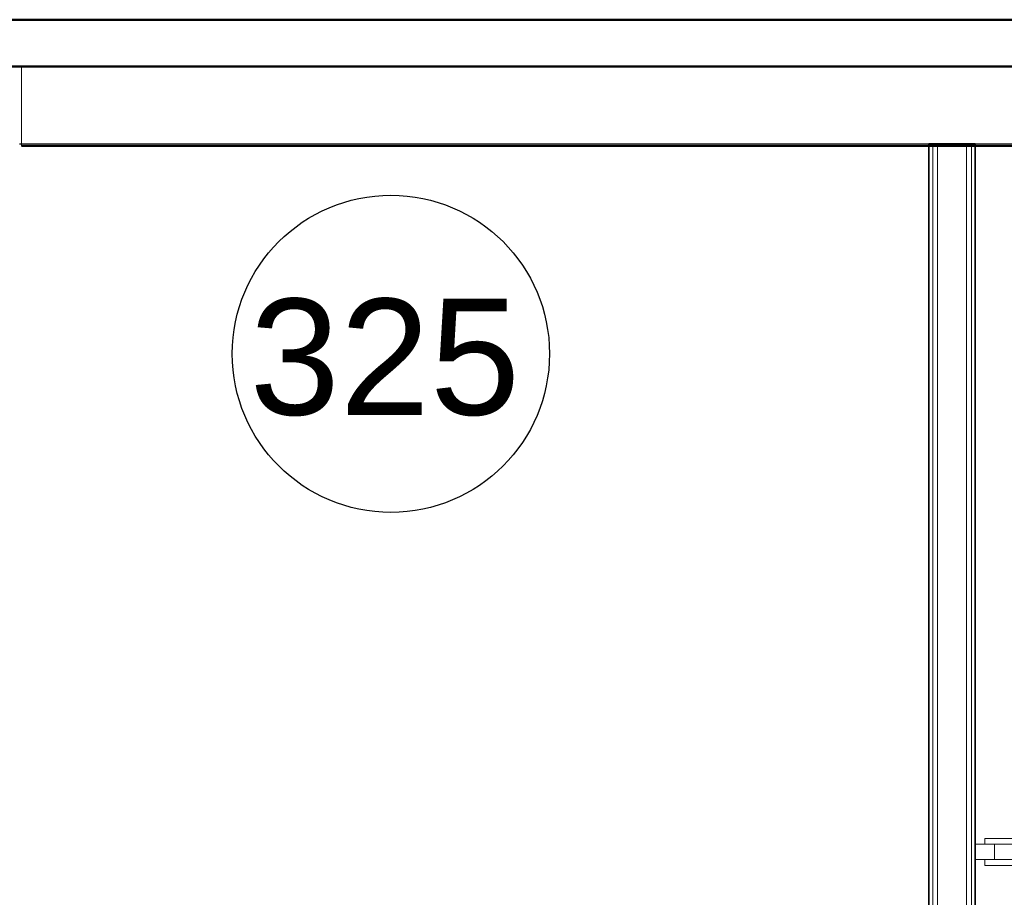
# Model space of a CAD drawing. Header units: millimetres. Extents: x -197461 to 862495, y -970068 to 63888.
# Tile 48 of 205: x -93023 to -90478, y -616913 to -614644. Entities that reach past the tile are written whole.
import ezdxf

# ---------------------------------------------------------------- set-up
doc = ezdxf.new("R2010")
doc.units = ezdxf.units.MM
doc.linetypes.add('CENTER', pattern=[50.8, 31.75, -6.35, 6.35, -6.35])
for name, color, linetype, lineweight in [('A-AREA-IDEN', 252, 'CONTINUOUS', 25), ('A-Door', 252, 'CONTINUOUS', 0), ('A-FLOR', 192, 'CONTINUOUS', 5), ('A-Wall', 252, 'CONTINUOUS', 0), ('I-WALL', 2, 'CONTINUOUS', 18)]:
    doc.layers.add(name, color=color, linetype=linetype, lineweight=lineweight)
doc.styles.add('Arial_3', font='arial.ttf', dxfattribs={"height": 300})

# ---------------------------------------------------------------- blocks, each defined once
blk = doc.blocks.new('PBL_BIOR_pilndurvis - BIOR 1000 x 2100mm BIOR 1000 x 2100mm wc-4004867-Trešā stāva plāns uz atzīmes 6_800')
at = {"layer": 'A-Door'}
for p, q in [((-475, 20), (-475, 35)), ((-475, 35), (-400, 35)), ((-400, 35), (-400, 20)), ((400, 20), (400, 35)), ((400, 35), (475, 35)), ((475, 35), (475, 20)), ((-400, 20), (-450, 20)), ((-450, 20), (-400, 20)), ((-400, 20), (-400, -20)), ((450, 20), (400, 20)), ((400, -20), (400, 20)), ((400, 20), (450, 20)), ((-475, -35), (-475, -20)), ((-450, -20), (-400, -20)), ((-400, -20), (-450, -20)), ((-400, -20), (-400, -35)), ((360, -20), (360, -820)), ((400, -20), (360, -20)), ((400, -20), (400, -820)), ((400, -35), (400, -20)), ((400, -20), (450, -20)), ((450, -20), (400, -20)), ((475, -20), (475, -35)), ((-400, -35), (-475, -35)), ((475, -35), (400, -35)), ((400, -820), (360, -820))]:
    blk.add_line(p, q, dxfattribs=at)
at = {"layer": 'A-Door', "color": 250, "linetype": 'CENTER', "lineweight": 5}
blk.add_line((400, -20), (400, -820), dxfattribs=at)
blk.add_arc((400, -20), 800, 180, 270, dxfattribs=at)
blk = doc.blocks.new('PBL_telpnu_numeracija_0001 - PBL telpas NUMERĀCIJA-1342367-Trešā stāva plāns uz atzīmes 6_800')
at = {"layer": 'A-AREA-IDEN'}
blk.add_circle((0.034, 0.024), 2.733, dxfattribs=at)

msp = doc.modelspace()

# ---------------------------------------------------------------- hatches: boundary and pattern name
at = {"layer": 'A-Wall', "true_color": 0x636466}
h = msp.add_hatch(color=251, dxfattribs=at)
h.paths.add_polyline_path([(-93018.52169, -614970.56884), (-90650.71338, -614969.45464), (-90650.71338, -614965.49119), (-93018.52184, -614965.84147)], flags=0)
h.paths.add_polyline_path([(-90575.71338, -614970.48873), (-88972.47931, -614970.43582), (-88972.47931, -614965.43615), (-90575.71338, -614965.56884)], flags=0)
h.paths.add_polyline_path([(-88852.47931, -614970.43222), (-87428.52185, -614970.38552), (-87428.52185, -614965.38552), (-88852.47931, -614965.56884), (-88852.47931, -614970.39735)], flags=0)

# ---------------------------------------------------------------- linework, layer by layer
at = {"layer": 'A-FLOR', "color": 251, "true_color": 0x636466}
for p, q in [((-93018.52185, -614965.56884), (-93023.52185, -614965.569)), ((-93018.52184, -614965.84147), (-93023.51204, -614965.84122))]:
    msp.add_line(p, q, dxfattribs=at)
at = {"layer": 'A-Wall', "color": 251, "lineweight": 50, "true_color": 0x636466}
for p, q in [((-86798.40712, -614644.49984), (-93673.53238, -614644.72531)), ((-93673.52841, -614765.72531), (-86798.40315, -614765.49984)), ((-87428.52841, -614765.38552), (-93018.52841, -614765.56884)), ((-93018.52169, -614970.56884), (-87428.52169, -614970.38552))]:
    msp.add_line(p, q, dxfattribs=at)
at = {"layer": 'A-Wall', "color": 251, "lineweight": 5, "true_color": 0x636466}
for p, q in [((-86798.40708, -614645.49984), (-93673.53234, -614645.72531)), ((-93018.52841, -614765.56884), (-93018.52169, -614970.56884)), ((-87428.52185, -614965.38552), (-93018.52185, -614965.56884)), ((-90663.21338, -617224.97072), (-90663.21338, -614965.48988)), ((-90650.71338, -617224.97072), (-90650.71338, -614965.48988)), ((-90575.71338, -617224.97072), (-90575.71338, -614965.48988)), ((-90563.21338, -617219.97072), (-90563.21338, -614965.48988))]:
    msp.add_line(p, q, dxfattribs=at)
at = {"layer": 'I-WALL', "color": 251, "lineweight": 35, "true_color": 0x636466}
for p, q in [((-90673.21338, -614965.48988), (-90673.21338, -617224.97072)), ((-90553.21338, -614965.48988), (-90673.21338, -614965.48988)), ((-90553.21338, -617224.97072), (-90553.21338, -614965.48988))]:
    msp.add_line(p, q, dxfattribs=at)
at = {"layer": 'I-WALL', "color": 251, "true_color": 0x636466}
for p, q in [((-90503.21338, -616775.43607), (-90553.21338, -616775.43607)), ((-90503.21338, -616815.43607), (-90503.21338, -616775.43607)), ((-90553.21338, -616815.43607), (-90503.21338, -616815.43607))]:
    msp.add_line(p, q, dxfattribs=at)

# ---------------------------------------------------------------- block references
at = {"layer": 'A-AREA-IDEN', "color": 251, "true_color": 0x636466, "xscale": 149.9999999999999, "yscale": 149.9999999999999, "zscale": 149.9999999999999}
msp.add_blockref('PBL_telpnu_numeracija_0001 - PBL telpas NUMERĀCIJA-1342367-Trešā stāva plāns uz atzīmes 6_800', (-92068.89077, -615511.67736), dxfattribs=at)
at = {"layer": 'A-Door', "color": 251, "true_color": 0x636466, "rotation": 180}
msp.add_blockref('PBL_BIOR_pilndurvis - BIOR 1000 x 2100mm BIOR 1000 x 2100mm wc-4004867-Trešā stāva plāns uz atzīmes 6_800', (-90053.21338, -616795.43607), dxfattribs=at)

# ---------------------------------------------------------------- texts
at = {"layer": 'A-AREA-IDEN', "color": 251, "lineweight": 9, "true_color": 0x636466, "insert": (-92429.01087, -615365.79818), "char_height": 300, "width": 865.8225, "attachment_point": 1, "style": 'Arial_3'}
msp.add_mtext('325', dxfattribs=at)

doc.saveas('drawing.dxf')
